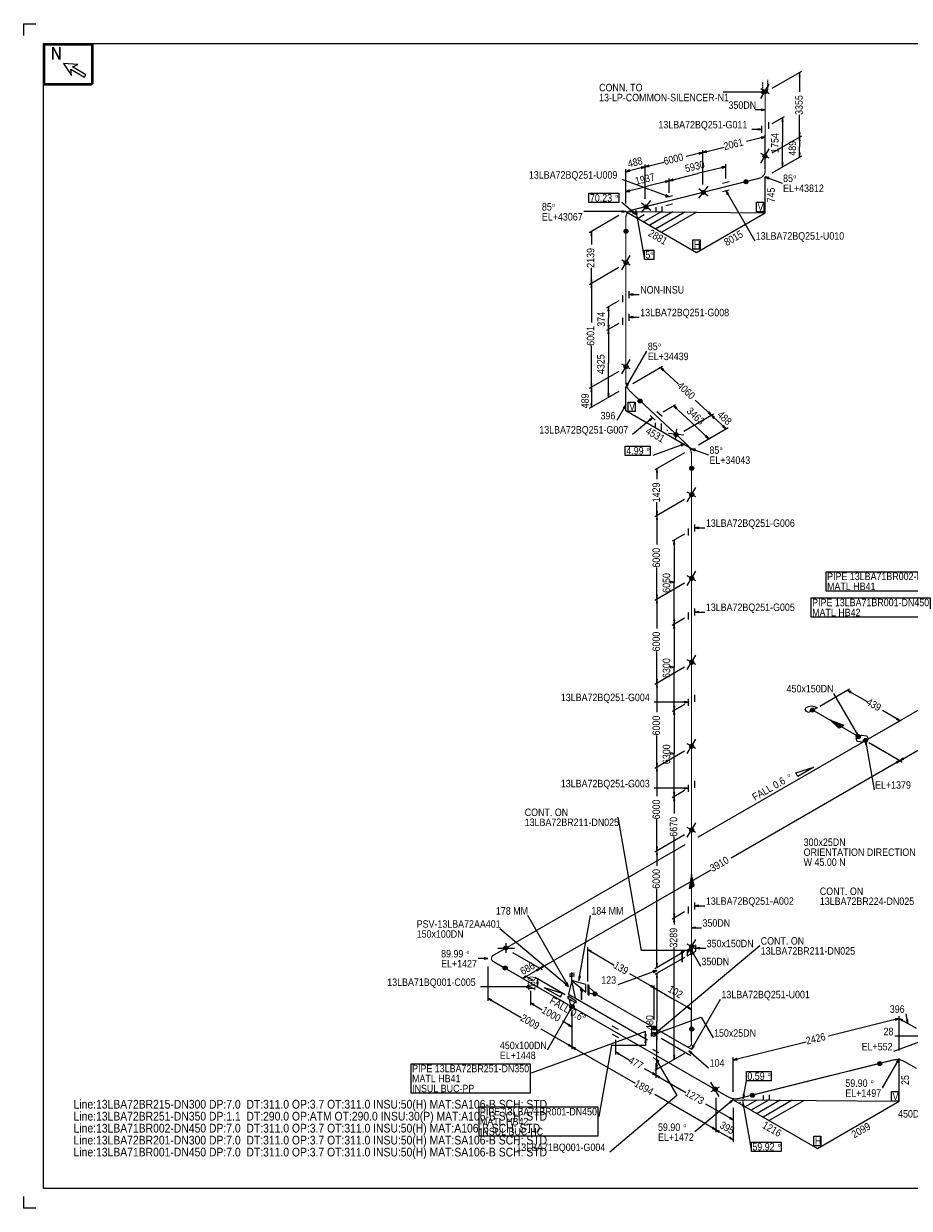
# Model space of a CAD drawing. Extents: x 0 to 841, y 0 to 594.
# Tile 1 of 2: x 0 to 444, y 0 to 594. Entities that reach past the tile are written whole.
import ezdxf

# ---------------------------------------------------------------- set-up
doc = ezdxf.new("R2010")
doc.units = 0
doc.linetypes.add('GT100', pattern=[1, 0.666667, -0.333333])
doc.styles.add('ARIAL', font='arial.ttf')

msp = doc.modelspace()

# ---------------------------------------------------------------- linework, layer by layer
at = {"color": 2}
for centre, radius in [((371.49, 559.93), 0.85), ((371.49, 559.93), 0.7), ((371.49, 559.93), 0.55), ((371.49, 559.93), 0.4), ((371.49, 559.93), 0.25), ((371.49, 527.53), 0.85), ((371.49, 527.53), 0.7), ((371.49, 527.53), 0.55), ((371.49, 527.53), 0.4), ((371.49, 527.53), 0.25), ((362, 514.71), 0.85), ((362, 514.71), 0.7), ((362, 514.71), 0.55), ((362, 514.71), 0.4), ((362, 514.71), 0.25), ((340.69, 509.36), 0.85), ((340.69, 509.36), 0.7), ((340.69, 509.36), 0.55), ((340.69, 509.36), 0.4), ((340.69, 509.36), 0.25), ((311.89, 502.16), 0.85), ((311.89, 502.16), 0.7), ((311.89, 502.16), 0.55), ((311.89, 502.16), 0.4), ((311.89, 502.16), 0.25), ((301.89, 489.96), 0.85), ((301.89, 489.96), 0.7), ((301.89, 489.96), 0.55), ((301.89, 489.96), 0.4), ((301.89, 489.96), 0.25), ((301.91, 474.17), 0.85), ((301.91, 474.17), 0.7), ((301.91, 474.17), 0.55), ((301.91, 474.17), 0.4), ((301.91, 474.17), 0.25), ((301.91, 422.07), 0.85), ((301.91, 422.07), 0.7), ((301.91, 422.07), 0.55), ((301.91, 422.07), 0.4), ((301.91, 422.07), 0.25), ((308.93, 404.81), 0.85), ((308.93, 404.81), 0.7), ((308.93, 404.81), 0.55), ((308.93, 404.81), 0.4), ((308.93, 404.81), 0.25), ((326.99, 387.91), 0.85), ((326.99, 387.91), 0.7), ((326.99, 387.91), 0.55), ((326.99, 387.91), 0.4), ((326.99, 387.91), 0.25), ((334.79, 371.06), 0.85), ((334.79, 371.06), 0.7), ((334.79, 371.06), 0.55), ((334.79, 371.06), 0.4), ((334.79, 371.06), 0.25), ((334.81, 357.87), 0.85), ((334.81, 357.87), 0.7), ((334.81, 357.87), 0.55), ((334.81, 357.87), 0.4), ((334.81, 357.87), 0.25), ((334.81, 315.87), 0.85), ((334.81, 315.87), 0.7), ((334.81, 315.87), 0.55), ((334.81, 315.87), 0.4), ((334.81, 315.87), 0.25), ((334.81, 273.77), 0.85), ((334.81, 273.77), 0.7), ((334.81, 273.77), 0.55), ((334.81, 273.77), 0.4), ((334.81, 273.77), 0.25), ((395.31, 249.8), 0.85), ((395.31, 249.8), 0.7), ((395.31, 249.8), 0.55), ((395.31, 249.8), 0.4), ((395.31, 249.8), 0.25), ((334.81, 231.67), 0.85), ((334.81, 231.67), 0.7), ((334.81, 231.67), 0.55), ((334.81, 231.67), 0.4), ((334.81, 231.67), 0.25), ((418.31, 236.5), 0.85), ((418.31, 236.5), 0.7), ((418.31, 236.5), 0.55), ((418.31, 236.5), 0.4), ((418.31, 236.5), 0.25), ((421.9, 234.6), 0.85), ((421.9, 234.6), 0.7), ((421.9, 234.6), 0.55), ((421.9, 234.6), 0.4), ((421.9, 234.6), 0.25), ((334.81, 189.67), 0.85), ((334.81, 189.67), 0.7), ((334.81, 189.67), 0.55), ((334.81, 189.67), 0.4), ((334.81, 189.67), 0.25), ((241.64, 130.59), 0.85), ((241.64, 130.59), 0.7), ((241.64, 130.59), 0.55), ((241.64, 130.59), 0.4), ((241.64, 130.59), 0.25), ((334.81, 131.17), 0.85), ((334.81, 131.17), 0.7), ((334.81, 131.17), 0.55), ((334.81, 131.17), 0.4), ((334.81, 131.17), 0.25), ((241.31, 120.46), 0.85), ((241.31, 120.46), 0.7), ((241.31, 120.46), 0.55), ((241.31, 120.46), 0.4), ((241.31, 120.46), 0.25), ((286.29, 107.54), 0.85), ((286.29, 107.54), 0.7), ((286.29, 107.54), 0.55), ((286.29, 107.54), 0.4), ((286.29, 107.54), 0.25), ((274.71, 101.16), 0.85), ((274.71, 101.16), 0.7), ((274.89, 101.06), 0.85), ((274.71, 101.16), 0.55), ((274.89, 101.06), 0.7), ((274.71, 101.16), 0.4), ((274.89, 101.06), 0.55), ((274.71, 101.16), 0.25), ((274.89, 101.06), 0.4), ((274.89, 101.06), 0.25), ((316.09, 90.34), 0.85), ((316.09, 90.34), 0.85), ((316.09, 90.34), 0.7), ((316.09, 90.34), 0.7), ((316.09, 90.34), 0.55), ((316.09, 90.34), 0.55), ((316.09, 90.34), 0.4), ((316.09, 90.34), 0.4), ((316.09, 90.34), 0.25), ((316.09, 90.34), 0.25), ((334.79, 89.86), 0.85), ((334.79, 89.86), 0.7), ((334.79, 89.86), 0.55), ((334.79, 89.86), 0.4), ((334.79, 89.86), 0.25), ((429, 72.57), 0.85), ((429, 72.57), 0.7), ((429, 72.57), 0.55), ((429, 72.57), 0.4), ((429, 72.57), 0.25), ((346.56, 59.74), 0.85), ((346.56, 59.74), 0.7), ((346.56, 59.74), 0.55), ((346.56, 59.74), 0.4), ((346.56, 59.74), 0.25), ((365.2, 56.67), 0.85), ((365.2, 56.67), 0.7), ((365.2, 56.67), 0.55), ((365.2, 56.67), 0.4), ((365.2, 56.67), 0.25)]:
    msp.add_circle(centre, radius, dxfattribs=at)
at = {"layer": 'AD1', "color": 3, "flags": 128}
msp.add_lwpolyline([(437.3, 245.2), (439.2, 244.5), (437.7, 245.8)], dxfattribs=at)
at = {"layer": 'ARROW', "color": 7}
for p, q in [((388.6, 567.6), (389.2, 567.6)), ((369.6, 559.9), (369.6, 559.3)), ((369.6, 551.1), (369.6, 550.5)), ((367.9, 541.3), (367.9, 540.7)), ((380, 544.9), (380.6, 544.9)), ((369.6, 537.1), (369.8, 536.4)), ((389.2, 539.2), (388.6, 539.2)), ((388.6, 535.2), (389.2, 535.2)), ((338.3, 529.3), (338.5, 528.6)), ((342.3, 529.5), (342.1, 530.2)), ((389.2, 529.2), (388.6, 529.2)), ((313.5, 522.4), (313.3, 523)), ((380.6, 524.2), (380, 524.2)), ((303.8, 520), (303.6, 520.7)), ((309.5, 522.1), (309.7, 521.4)), ((349.9, 522.2), (350.1, 521.5)), ((373.3, 516.2), (373.6, 516.9)), ((321.5, 515.1), (321.7, 514.4)), ((325.5, 515.3), (325.3, 516)), ((303.8, 509.9), (303.6, 510.6)), ((321.8, 508.2), (321.5, 507.6)), ((352.6, 508.4), (353.2, 508.8)), ((299.8, 500.1), (299.8, 499.5)), ((305.3, 500), (304.9, 499.5)), ((306.8, 498.4), (307.5, 498.5)), ((284.2, 487.8), (284.8, 487.8)), ((284.8, 465.7), (284.2, 465.7)), ((284.2, 461.7), (284.8, 461.7)), ((305.5, 457.9), (305.5, 458.5)), ((292.8, 450.1), (293.4, 450.1)), ((305.5, 446.5), (305.5, 447.1)), ((293.4, 442.7), (292.8, 442.7)), ((292.8, 438.7), (293.4, 438.7)), ((320.3, 420), (320.8, 420.5)), ((284.8, 413.6), (284.2, 413.6)), ((303.1, 413.1), (302.5, 413.5)), ((284.2, 409.6), (284.8, 409.6)), ((293.4, 408.6), (292.8, 408.6)), ((284.8, 403.6), (284.2, 403.6)), ((300.5, 401.4), (301.1, 401)), ((326.9, 400.8), (327.4, 401.3)), ((343.5, 399.3), (343, 398.8)), ((313.5, 395.4), (313.9, 394.9)), ((345.8, 396.1), (346.3, 396.6)), ((350.8, 392.5), (350.3, 392)), ((342.2, 387.5), (341.7, 387)), ((329.4, 383), (329.7, 382.3)), ((336.4, 379.9), (336.7, 380.6)), ((317.1, 368.9), (317.7, 368.9)), ((317.7, 349.4), (317.1, 349.4)), ((317.1, 345.4), (317.7, 345.4)), ((338.4, 340.9), (338.4, 341.5)), ((325.7, 333.1), (326.3, 333.1)), ((324, 314.3), (324, 313.7)), ((317.7, 307.4), (317.1, 307.4)), ((317.1, 303.4), (317.7, 303.4)), ((338.4, 298.7), (338.4, 299.3)), ((326.3, 294.9), (325.7, 294.9)), ((325.7, 290.9), (326.3, 290.9)), ((324, 271.6), (324, 271)), ((317.7, 265.3), (317.1, 265.3)), ((317.1, 261.3), (317.7, 261.3)), ((414.3, 258.5), (414.7, 259.1)), ((326.3, 251.7), (325.7, 251.7)), ((331, 254.1), (331, 253.5)), ((325.7, 247.7), (326.3, 247.7)), ((417.8, 238.4), (417.2, 238)), ((421.9, 232.5), (422.6, 232.6)), ((324, 228.4), (324, 227.8)), ((441.1, 225.2), (440.7, 225.8)), ((317.7, 223.2), (317.1, 223.2)), ((437.3, 223.8), (437.7, 223.2)), ((317.1, 219.2), (317.7, 219.2)), ((326.3, 208.5), (325.7, 208.5)), ((331, 210.9), (331, 210.3)), ((325.7, 204.5), (326.3, 204.5)), ((317.7, 181.2), (317.1, 181.2)), ((317.1, 177.2), (317.7, 177.2)), ((338.4, 151.4), (338.4, 152)), ((326.3, 147.6), (325.7, 147.6)), ((325.7, 143.6), (326.3, 143.6)), ((336.7, 140.4), (336.7, 141)), ((338.8, 130.1), (338.8, 130.7)), ((230.7, 125.6), (230.7, 125)), ((284.2, 128.4), (284.6, 129)), ((332.7, 129.5), (332.7, 128.9)), ((335.4, 127.3), (336, 127.7)), ((256.8, 119.6), (257.2, 119)), ((260.6, 121), (260.2, 121.6)), ((315.4, 119), (315.7, 118.3)), ((317.7, 122.7), (317.1, 122.7)), ((251.9, 116), (251.5, 116.6)), ((257.2, 113.1), (257.8, 113.1)), ((257.8, 113), (257.2, 113)), ((272.4, 113.2), (271.8, 112.8)), ((279, 116.2), (278.3, 116.3)), ((317.1, 115.8), (317.7, 115.8)), ((252, 111.3), (252, 110.7)), ((271.8, 112.8), (271.4, 112.3)), ((314.5, 111.8), (314.1, 111.2)), ((317.5, 109.2), (317.9, 109.8)), ((234.2, 104), (234.6, 104.6)), ((255.5, 101.7), (255.9, 102.3)), ((333.2, 101), (332.8, 100.4)), ((273.5, 99.5), (274.1, 99.1)), ((273.3, 92.3), (272.9, 91.7)), ((436.8, 95), (437, 94.3)), ((440.3, 93.8), (440.7, 94.4)), ((443.2, 94.6), (442.5, 94.5)), ((311.9, 87.1), (311.3, 87.1)), ((318, 87.7), (317.7, 88.3)), ((273.3, 82.3), (272.9, 81.7)), ((276.3, 79.7), (276.7, 80.3)), ((298.1, 77.1), (298.5, 77.7)), ((311.3, 83.1), (311.9, 83.1)), ((334.6, 77.4), (335, 77.9)), ((336, 81.2), (335.4, 81.6)), ((317.7, 71.7), (317.1, 71.7)), ((317.6, 72.8), (318.2, 73.2)), ((326.3, 76.7), (325.7, 76.7)), ((357.6, 74.5), (357.4, 75.2)), ((437.5, 73.6), (438.1, 73.2)), ((315.4, 68), (315, 67.4)), ((318.4, 65.4), (318.8, 66)), ((361.3, 56.9), (360.6, 57)), ((353.9, 53.4), (354.3, 52.9)), ((360.4, 51.1), (361.1, 51.2)), ((354.1, 45.7), (353.7, 45.1)), ((345.4, 40.7), (345, 40.1)), ((348.4, 38.1), (348.8, 38.7)), ((354.1, 35.7), (353.7, 35.1))]:
    msp.add_line(p, q, dxfattribs=at)
at = {"layer": 'ARROW', "color": 3}
msp.add_line((437.7, 245.8), (437.3, 245.2), dxfattribs=at)
at = {"layer": 'CAP', "color": 2, "flags": 128}
msp.add_lwpolyline([(395.5, 249.8), (393.4, 248.6), (392.2, 249.3), (391.7, 250.2), (392.2, 251.1), (393.3, 251.7), (394.8, 252), (396.4, 251.7), (397.6, 251), (395.5, 249.8)], dxfattribs=at)
at = {"layer": 'ELBO', "color": 3, "const_width": 0.6, "flags": 128}
for points in [[(368.7, 516.5, 0.343471), (371.6, 520.2)], [(301.8, 496.8, -0.345189), (304.7, 500.5)], [(304, 409.6, -0.205729), (301.8, 414.6)], [(334.7, 377.9, 0.210278), (332.5, 382.9)], [(235.3, 123.8, -0.57736), (235.3, 126.8)], [(332.1, 81.2, 0.577127), (334.7, 82.7)], [(441.4, 73.6, 0.191875), (435.9, 74.4)], [(358.5, 55.1, -0.196871), (353, 55.9)]]:
    msp.add_lwpolyline(points, format="xyb", dxfattribs=at)
at = {"layer": 'FLAN', "color": 2, "flags": 128}
for points in [[(282.7, 109.7), (282.7, 107.3), (283.4, 106.9), (283.4, 111.7), (282.7, 112.1), (282.7, 109.7)], [(274.8, 104.2), (276.9, 103), (276.9, 103.9), (272.7, 106.3), (272.7, 105.4), (274.8, 104.2)]]:
    msp.add_lwpolyline(points, dxfattribs=at)
at = {"layer": 'G1', "color": 4, "flags": 128}
msp.add_lwpolyline([(439.2, 244.5), (430.5, 249.6)], dxfattribs=at)
at = {"layer": 'GT_1', "flags": 128}
for points in [[(0, 588), (0, 594), (6, 594)], [(389.2, 567.6), (388.9, 569.6), (388.6, 567.6)], [(369.6, 559.3), (371.6, 559.6), (369.6, 559.9)], [(369.6, 550.5), (371.6, 550.8), (369.6, 551.1)], [(367.9, 540.7), (369.9, 541), (367.9, 541.3)], [(369.8, 536.4), (371.6, 537.2), (369.6, 537.1)], [(338.5, 528.6), (340.3, 529.4), (338.3, 529.3)], [(342.1, 530.2), (340.3, 529.4), (342.3, 529.5)], [(313.3, 523), (311.5, 522.2), (313.5, 522.4)], [(303.6, 520.7), (301.8, 519.8), (303.8, 520)], [(309.7, 521.4), (311.5, 522.2), (309.5, 522.1)], [(373.6, 516.9), (371.6, 517.2), (373.3, 516.2)], [(321.5, 507.6), (323.5, 507.2), (321.8, 508.2)], [(353.2, 508.8), (351.9, 510.3), (352.6, 508.4)], [(299.8, 499.5), (301.8, 499.8), (299.8, 500.1)], [(304.9, 499.5), (306.6, 498.5), (305.3, 500)], [(307.5, 498.5), (306.8, 500.4), (306.8, 498.4)], [(284.8, 487.8), (284.5, 489.8), (284.2, 487.8)], [(284.2, 465.7), (284.5, 463.7), (284.8, 465.7)], [(284.8, 461.7), (284.5, 463.7), (284.2, 461.7)], [(305.5, 458.5), (303.5, 458.2), (305.5, 457.9)], [(305.5, 447.1), (303.5, 446.8), (305.5, 446.5)], [(320.8, 420.5), (319.1, 421.6), (320.3, 420)], [(284.2, 413.6), (284.5, 411.6), (284.8, 413.6)], [(284.8, 409.6), (284.5, 411.6), (284.2, 409.6)], [(302.5, 413.5), (301.8, 411.6), (303.1, 413.1)], [(284.2, 403.6), (284.5, 401.6), (284.8, 403.6)], [(301.1, 401), (301.8, 402.9), (300.5, 401.4)], [(343, 398.8), (344.7, 397.7), (343.5, 399.3)], [(313.9, 394.9), (315.2, 396.4), (313.5, 395.4)], [(346.3, 396.6), (344.7, 397.7), (345.8, 396.1)], [(350.3, 392), (352, 390.9), (350.8, 392.5)], [(329.7, 382.3), (331.4, 383.3), (329.4, 383)], [(336.7, 380.6), (334.7, 380.9), (336.4, 379.9)], [(317.7, 368.9), (317.4, 370.9), (317.1, 368.9)], [(317.1, 349.4), (317.4, 347.4), (317.7, 349.4)], [(317.7, 345.4), (317.4, 347.4), (317.1, 345.4)], [(338.4, 341.5), (336.4, 341.2), (338.4, 340.9)], [(317.1, 307.4), (317.4, 305.4), (317.7, 307.4)], [(317.7, 303.4), (317.4, 305.4), (317.1, 303.4)], [(338.4, 299.3), (336.4, 299), (338.4, 298.7)], [(317.1, 265.3), (317.4, 263.3), (317.7, 265.3)], [(317.7, 261.3), (317.4, 263.3), (317.1, 261.3)], [(414.7, 259.1), (412.8, 259.8), (414.3, 258.5)], [(331, 253.5), (333, 253.8), (331, 254.1)], [(417.2, 238), (418.5, 236.5), (417.8, 238.4)], [(422.6, 232.6), (421.9, 234.5), (421.9, 232.5)], [(440.7, 225.8), (439.2, 224.5), (441.1, 225.2)], [(317.1, 223.2), (317.4, 221.2), (317.7, 223.2)], [(317.7, 219.2), (317.4, 221.2), (317.1, 219.2)], [(437.7, 223.2), (439.2, 224.5), (437.3, 223.8)], [(331, 210.3), (333, 210.6), (331, 210.9)], [(334.7, 129.2), (309.7, 129.2), (297.9, 196.2)], [(317.1, 181.2), (317.4, 179.2), (317.7, 181.2)], [(317.7, 177.2), (317.4, 179.2), (317.1, 177.2)], [(338.4, 152), (336.4, 151.7), (338.4, 151.4)], [(325.7, 147.6), (326, 145.6), (326.3, 147.6)], [(326.3, 143.6), (326, 145.6), (325.7, 143.6)], [(336.7, 141), (334.7, 140.7), (336.7, 140.4)], [(338.8, 130.7), (336.8, 130.4), (338.8, 130.1)], [(230.7, 125), (232.7, 125.3), (230.7, 125.6)], [(284.6, 129), (282.7, 129.7), (284.2, 128.4)], [(332.7, 128.9), (334.7, 129.2), (332.7, 129.5)], [(336, 127.7), (334.7, 129.2), (335.4, 127.3)], [(315.7, 118.3), (317.4, 119.3), (315.4, 119)], [(317.1, 122.7), (317.4, 120.7), (317.7, 122.7)], [(271.8, 112.8), (273.1, 111.3), (272.4, 113.2)], [(278.3, 116.3), (278.3, 114.3), (279, 116.2)], [(252, 110.7), (254, 111), (252, 111.3)], [(271.4, 112.3), (273.1, 111.3), (271.8, 112.8)], [(234.6, 104.6), (232.7, 105.3), (234.2, 104)], [(255.9, 102.3), (254, 103), (255.5, 101.7)], [(274.1, 99.1), (274.8, 101), (273.5, 99.5)], [(316, 87.3), (339.5, 95.9), (345.5, 85.5)], [(272.9, 91.7), (274.8, 91), (273.3, 92.3)], [(311.3, 87.1), (311.6, 85.1), (311.9, 87.1)], [(317.7, 88.3), (316, 87.3), (318, 87.7)], [(272.9, 81.7), (274.8, 81), (273.3, 82.3)], [(276.7, 80.3), (274.8, 81), (276.3, 79.7)], [(298.5, 77.7), (296.6, 78.4), (298.1, 77.1)], [(335, 77.9), (333.3, 78.9), (334.6, 77.4)], [(335.4, 81.6), (334.7, 79.7), (336, 81.2)], [(316.9, 74.7), (327.4, 56.5), (293.7, 28.2)], [(318.2, 73.2), (316.9, 74.7), (317.6, 72.8)], [(325.7, 76.7), (326, 74.7), (326.3, 76.7)], [(357.4, 75.2), (355.6, 74.4), (357.6, 74.5)], [(438.1, 73.2), (438.8, 75.1), (437.5, 73.6)], [(315, 67.4), (316.9, 66.7), (315.4, 68)], [(318.8, 66), (316.9, 66.7), (318.4, 65.4)], [(354.3, 52.9), (355.6, 54.4), (353.9, 53.4)], [(360.6, 57), (360.6, 55), (361.3, 56.9)], [(361.1, 51.2), (360.4, 53.1), (360.4, 51.1)], [(353.7, 45.1), (355.6, 44.4), (354.1, 45.7)], [(6, 0), (0, 0), (0, 6)]]:
    msp.add_lwpolyline(points, dxfattribs=at)
at = {"layer": 'GT_1', "color": 2, "flags": 128}
for points in [[(380.6, 544.9), (380.3, 546.9), (380, 544.9)], [(388.6, 539.2), (388.9, 537.2), (389.2, 539.2)], [(389.2, 535.2), (388.9, 537.2), (388.6, 535.2)], [(388.6, 529.2), (388.9, 527.2), (389.2, 529.2)], [(380, 524.2), (380.3, 522.2), (380.6, 524.2)], [(350.1, 521.5), (351.9, 522.3), (349.9, 522.2)], [(321.7, 514.4), (323.5, 515.2), (321.5, 515.1)], [(325.3, 516), (323.5, 515.2), (325.5, 515.3)], [(303.6, 510.6), (301.8, 509.8), (303.8, 509.9)], [(293.4, 450.1), (293.1, 452.1), (292.8, 450.1)], [(292.8, 442.7), (293.1, 440.7), (293.4, 442.7)], [(293.4, 438.7), (293.1, 440.7), (292.8, 438.7)], [(292.8, 408.6), (293.1, 406.6), (293.4, 408.6)], [(327.4, 401.3), (325.7, 402.4), (326.9, 400.8)], [(341.7, 387), (343.4, 385.9), (342.2, 387.5)], [(326.3, 333.1), (326, 335.1), (325.7, 333.1)], [(324, 313.7), (326, 314), (324, 314.3)], [(325.7, 294.9), (326, 292.9), (326.3, 294.9)], [(326.3, 290.9), (326, 292.9), (325.7, 290.9)], [(324, 271), (326, 271.3), (324, 271.6)], [(325.7, 251.7), (326, 249.7), (326.3, 251.7)], [(326.3, 247.7), (326, 249.7), (325.7, 247.7)], [(324, 227.8), (326, 228.1), (324, 228.4)], [(325.7, 208.5), (326, 206.5), (326.3, 208.5)], [(326.3, 204.5), (326, 206.5), (325.7, 204.5)], [(257.2, 119), (258.7, 120.3), (256.8, 119.6)], [(260.2, 121.6), (258.7, 120.3), (260.6, 121)], [(251.5, 116.6), (250, 115.3), (251.9, 116)], [(257.8, 113.1), (257.5, 115.1), (257.2, 113.1)], [(257.2, 113), (257.5, 111), (257.8, 113)], [(317.7, 115.8), (317.4, 117.8), (317.1, 115.8)], [(314.1, 111.2), (316, 110.5), (314.5, 111.8)], [(317.9, 109.8), (316, 110.5), (317.5, 109.2)], [(332.8, 100.4), (334.7, 99.7), (333.2, 101)], [(437, 94.3), (438.8, 95.1), (436.8, 95)], [(440.7, 94.4), (438.8, 95.1), (440.3, 93.8)], [(442.5, 94.5), (443.2, 92.6), (443.2, 94.6)], [(311.9, 83.1), (311.6, 85.1), (311.3, 83.1)], [(311.6, 81.6), (294.6, 81.6), (288.3, 46.1)], [(317.1, 71.7), (317.4, 69.7), (317.7, 71.7)], [(345, 40.1), (346.9, 39.4), (345.4, 40.7)], [(348.8, 38.7), (346.9, 39.4), (348.4, 38.1)], [(353.7, 35.1), (355.6, 34.4), (354.1, 35.7)]]:
    msp.add_lwpolyline(points, dxfattribs=at)
at = {"layer": 'OLET', "color": 2, "flags": 128}
msp.add_lwpolyline([(316, 90.5), (314.6, 91.3), (314.6, 88.1), (317.4, 86.5), (317.4, 89.7), (316, 90.5)], dxfattribs=at)
at = {"layer": 'PL10', "color": 7, "flags": 128}
msp.add_lwpolyline([(334.7, 127.8), (335.2, 128.1), (335.2, 131), (334.2, 130.4), (334.2, 127.5), (336.8, 129), (336.8, 131.9), (332.6, 129.5), (332.6, 126.6), (334.7, 127.8)], dxfattribs=at)
at = {"layer": 'PL16', "flags": 128}
msp.add_lwpolyline([(34, 583.2), (34, 563.2), (10, 563.2), (10, 583.4), (34.2, 583.4), (34.2, 563.4), (10.2, 563.4), (10.2, 583.6), (34.4, 583.6), (34.4, 563.6), (10.4, 563.6), (10.4, 583.8), (34.6, 583.8), (34.6, 563.8), (10.6, 563.8), (10.6, 584)], dxfattribs=at)
at = {"layer": 'PL2', "color": 7, "flags": 128}
for points in [[(375.1, 561.6), (390, 570.2)], [(388.9, 569.6), (388.9, 559.8)], [(371.6, 559.6), (350.6, 559.6)], [(369.5, 556.5), (373.7, 563.7)], [(373.7, 558.9), (369.5, 561.3)], [(371.6, 550.8), (366.6, 550.8)], [(375.1, 543.9), (381.3, 547.5)], [(380.3, 546.9), (380.3, 534.6)], [(388.9, 537.2), (388.9, 548.3)], [(369.9, 541), (364.9, 541)], [(369.9, 539.2), (369.9, 542.7)], [(373.3, 544.7), (373.3, 541.2)], [(371.6, 537.2), (362.2, 534.9)], [(371.6, 521.2), (371.6, 538.4)], [(375.1, 529.2), (390, 537.8)], [(375.1, 529.2), (390, 537.8)], [(380.3, 522.2), (380.3, 534.6)], [(340.3, 529.4), (332.1, 527.4)], [(340.3, 529.4), (351, 532.1)], [(340.3, 513.4), (340.3, 530.6)], [(340.3, 513.4), (340.3, 530.6)], [(369.5, 524.1), (373.7, 531.3)], [(373.7, 526.5), (369.5, 528.9)], [(311.5, 522.2), (320.9, 524.6)], [(311.5, 506.2), (311.5, 523.4)], [(311.5, 506.2), (311.5, 523.4)], [(351.9, 516.3), (351.9, 523.5)], [(375.1, 519.2), (390, 527.8)], [(375.1, 519.2), (381.3, 522.8)], [(301.8, 503.8), (301.8, 521)], [(301.8, 519.8), (302.9, 520.1)], [(311.5, 522.2), (302.9, 520.1)], [(323.5, 515.2), (337.7, 518.8)], [(351.9, 522.3), (337.7, 518.8)], [(371.6, 517.2), (380.1, 514.1)], [(371.6, 499.2), (371.6, 517.2)], [(323.5, 507.2), (300, 515.8)], [(301.8, 503.8), (301.8, 511)], [(338.4, 506.5), (343.1, 512.5)], [(338.4, 511.3), (343.1, 507.7)], [(353.6, 514.7), (350.3, 513.9)], [(309.6, 499.3), (314.3, 505.3)], [(325.2, 507.6), (321.9, 506.8)], [(350.3, 509.9), (353.6, 510.7)], [(351.9, 510.3), (366.4, 485.2)], [(301.8, 499.8), (280.8, 499.8)], [(306.6, 498.5), (299.7, 504.3)], [(301.8, 499.8), (337.2, 479.3)], [(301.8, 499.8), (371.6, 499.2)], [(306.8, 500.4), (311.1, 475.8)], [(309.6, 504.1), (314.3, 500.5)], [(319.5, 499.6), (310.8, 494.6)], [(325.4, 499.6), (313.8, 492.9)], [(331.3, 499.5), (316.6, 491)], [(316.8, 502), (316.8, 499.7)], [(319.8, 502.3), (319.8, 499.6)], [(337.2, 499.5), (319.9, 489.5)], [(321.9, 502.8), (325.2, 503.6)], [(337.2, 479.3), (371.6, 499.2)], [(298.3, 497.8), (283.4, 489.2)], [(305.1, 498.2), (304.8, 498.1)], [(311, 498.2), (308, 496.4)], [(284.5, 489.8), (284.5, 483.2)], [(299.7, 470.6), (303.9, 477.8)], [(303.9, 473), (299.7, 475.4)], [(298.3, 471.7), (283.4, 463.1)], [(298.3, 471.7), (283.4, 463.1)], [(284.5, 463.7), (284.5, 471.6)], [(284.5, 463.7), (284.5, 444.1)], [(300.1, 457.9), (300.1, 454.4)], [(303.5, 456.4), (303.5, 459.9)], [(303.5, 458.2), (308.5, 458.2)], [(298.3, 455.1), (292.1, 451.5)], [(300.1, 446.5), (300.1, 443)], [(303.5, 445), (303.5, 448.5)], [(303.5, 446.8), (308.5, 446.8)], [(293.1, 440.7), (293.1, 423.7)], [(284.5, 411.6), (284.5, 432.5)], [(301.8, 411.6), (312.3, 429.8)], [(293.1, 406.6), (293.1, 423.7)], [(299.7, 418.5), (303.9, 425.7)], [(303.9, 420.9), (299.7, 423.3)], [(305.3, 413.6), (320.2, 422.2)], [(298.3, 419.6), (283.4, 411)], [(298.3, 419.6), (283.4, 411)], [(319.1, 421.6), (328.2, 413.2)], [(284.5, 411.6), (284.5, 402.7)], [(301.8, 399.9), (301.8, 411.6)], [(298.3, 409.6), (283.4, 401)], [(298.3, 409.6), (292.1, 406)], [(344.7, 397.7), (336.6, 405.3)], [(284.5, 401.6), (284.5, 402.7)], [(301.8, 402.9), (297.3, 395.1)], [(334.7, 380.9), (301.8, 399.9)], [(317.4, 399.6), (320, 397.2)], [(320.5, 399.4), (326.7, 403)], [(325.7, 402.4), (334.5, 394.2)], [(330.9, 389.7), (345.8, 398.3)], [(330.9, 389.7), (345.8, 398.3)], [(315.2, 396.4), (305.2, 388)], [(316.5, 395.2), (314, 397.6)], [(316.7, 391.8), (316.7, 393.8)], [(319.7, 390.1), (319.7, 393.6)], [(343.4, 385.9), (334.5, 394.2)], [(344.7, 397.7), (345.5, 396.9)], [(352, 390.9), (345.5, 396.9)], [(322.7, 389.8), (322.7, 390.3)], [(330.9, 387.6), (323.2, 388.5)], [(326.7, 385.2), (327.4, 390.9)], [(338.2, 382.9), (353.1, 391.5)], [(338.2, 382.9), (344.4, 386.5)], [(331.4, 383.3), (315.4, 377.5)], [(334.7, 380.9), (343.2, 377.8)], [(331.2, 378.9), (316.3, 370.3)], [(317.4, 370.9), (317.4, 365.6)], [(332.6, 354.3), (336.8, 361.5)], [(336.8, 356.7), (332.6, 359.1)], [(331.2, 355.4), (316.3, 346.8)], [(331.2, 355.4), (316.3, 346.8)], [(317.4, 347.4), (317.4, 354)], [(317.4, 347.4), (317.4, 332.8)], [(333, 340.9), (333, 337.4)], [(336.4, 339.4), (336.4, 342.9)], [(336.4, 341.2), (341.4, 341.2)], [(331.2, 338.1), (325, 334.5)], [(326, 335.1), (326, 314)], [(317.4, 305.4), (317.4, 321.3)], [(332.6, 312.3), (336.8, 319.5)], [(336.8, 314.7), (332.6, 317.1)], [(331.2, 313.4), (316.3, 304.8)], [(331.2, 313.4), (316.3, 304.8)], [(326, 292.9), (326, 314)], [(317.4, 305.4), (317.4, 290.8)], [(333, 298.7), (333, 295.2)], [(336.4, 297.2), (336.4, 300.7)], [(336.4, 299), (341.4, 299)], [(326, 292.9), (326, 271.3)], [(317.4, 263.3), (317.4, 279.2)], [(332.6, 270.2), (336.8, 277.4)], [(336.8, 272.6), (332.6, 275)], [(331.2, 271.3), (316.3, 262.7)], [(331.2, 271.3), (316.3, 262.7)], [(326, 249.7), (326, 271.3)], [(317.4, 263.3), (317.4, 248.7)], [(333, 255.5), (333, 252)], [(336.4, 254), (336.4, 257.5)], [(399, 251.8), (413.9, 260.4)], [(418.5, 236.5), (406, 258.2)], [(412.8, 259.8), (422.7, 254.1)], [(333, 253.8), (316, 253.8)], [(326, 249.7), (326, 228.1)], [(425.4, 236.5), (440.3, 245.1)], [(317.4, 221.2), (317.4, 237.1)], [(332.6, 228.1), (336.8, 235.3)], [(336.8, 230.5), (332.6, 232.9)], [(421.9, 234.5), (426.2, 209.9)], [(423.6, 233.5), (440.3, 223.9)], [(425.4, 232.5), (440.3, 223.9)], [(439.2, 224.5), (458.4, 235.6)], [(331.2, 229.2), (316.3, 220.6)], [(331.2, 229.2), (316.3, 220.6)], [(326, 206.5), (326, 228.1)], [(317.4, 221.2), (317.4, 206.6)], [(439.2, 224.5), (354.5, 175.6)], [(336.4, 210.8), (336.4, 214.3)], [(333, 210.6), (316, 210.6)], [(333, 212.3), (333, 208.8)], [(326, 206.5), (326, 197.9)], [(317.4, 179.2), (317.4, 195.1)], [(332.6, 186.1), (336.8, 193.3)], [(336.8, 188.5), (332.6, 190.9)], [(331.2, 187.2), (316.3, 178.6)], [(331.2, 187.2), (316.3, 178.6)], [(326, 145.6), (326, 186.3)], [(317.4, 179.2), (317.4, 171.8)], [(258.7, 120.3), (344.5, 169.8)], [(317.4, 120.7), (317.4, 160.2)], [(333, 151.4), (333, 147.9)], [(336.4, 149.9), (336.4, 153.4)], [(336.4, 151.7), (341.4, 151.7)], [(273.1, 111.3), (252.6, 146.8)], [(278.3, 114.3), (284, 146.8)], [(326, 145.6), (326, 142.3)], [(273.1, 111.3), (238.6, 140.2)], [(334.7, 140.7), (339.7, 140.7)], [(241.8, 128.1), (241.8, 132.9)], [(282.7, 113.7), (282.7, 130.9)], [(316, 87.3), (368.9, 131.7)], [(326, 74.7), (326, 130.7)], [(332.6, 127.6), (336.8, 134.8)], [(336.8, 130), (332.6, 132.4)], [(232.7, 125.3), (227.7, 125.3)], [(237.7, 130.5), (246, 130.5)], [(244.9, 128.3), (259.8, 119.7)], [(244.9, 128.3), (259.8, 119.7)], [(282.7, 129.7), (296, 122)], [(331.2, 128.7), (316.3, 120.1)], [(331.2, 128.7), (316.3, 120.1)], [(331.2, 125.8), (316.3, 117.2)], [(331.2, 125.8), (316.3, 117.2)], [(334.7, 129.2), (339.2, 121.4)], [(336.8, 130.4), (341.8, 130.4)], [(232.7, 121.3), (232.7, 104.1)], [(236.2, 123.3), (251.1, 114.7)], [(317.4, 119.3), (297.7, 112.1)], [(255.5, 114.2), (252.4, 115.9)], [(271.3, 107.1), (256.4, 115.7)], [(273.5, 117.6), (276.1, 118)], [(273.5, 116.9), (276.1, 117.3)], [(273.5, 116.2), (276.1, 116.6)], [(274.8, 114.3), (274.8, 118.3)], [(316, 110.5), (303.8, 117.5)], [(317.4, 117.8), (317.4, 93.8)], [(254, 111), (229, 111)], [(252.4, 111.9), (255.5, 110.2)], [(254, 109), (254, 101.8)], [(271.3, 103), (256.4, 111.6)], [(316, 94.5), (316, 111.7)], [(316, 94.5), (316, 111.7)], [(232.7, 105.3), (249.3, 95.7)], [(254, 103), (259.9, 99.6)], [(274.8, 101), (262.3, 79.3)], [(276.5, 105.3), (312.6, 84.5)], [(276.5, 105.3), (312.6, 84.5)], [(334.7, 79.7), (349.2, 104.8)], [(274.8, 99), (274.8, 89.8)], [(274.8, 99), (274.8, 79.8)], [(274.8, 97), (274.8, 79.8)], [(334.7, 83.7), (334.7, 100.9)], [(438.8, 95.1), (403.4, 86.3)], [(438.8, 79.1), (438.8, 96.3)], [(438.8, 79.1), (438.8, 96.3)], [(274.8, 81), (259.3, 89.9)], [(274.8, 91), (270, 93.8)], [(298.1, 89.6), (295, 91.3)], [(317.4, 69.7), (317.4, 93.8)], [(466.9, 90), (435.9, 78.7)], [(311.6, 88.6), (254.3, 67.7)], [(295, 87.3), (298.1, 85.6)], [(296.6, 84.4), (296.6, 77.2)], [(319.5, 88.5), (334.4, 79.9)], [(319.5, 85.3), (334.4, 76.7)], [(355.6, 74.4), (392.2, 83.5)], [(449.6, 86.3), (436.6, 86.3)], [(274.8, 81), (306.4, 62.8)], [(296.6, 78.4), (303.4, 74.5)], [(318.4, 77.9), (315.3, 79.6)], [(331.2, 77.7), (316.3, 69.1)], [(331.2, 77.7), (325, 74.1)], [(333.3, 78.9), (343.3, 70.5)], [(315.3, 75.6), (318.4, 73.9)], [(355.6, 58.4), (355.6, 75.6)], [(438.8, 75.1), (430.3, 60.4)], [(438.8, 53.7), (438.8, 75.1)], [(316.9, 66.7), (311.2, 70)], [(316.9, 66.7), (331.8, 58.1)], [(348.6, 56), (344.4, 63.2)], [(348.6, 60.8), (344.4, 58.4)], [(360.6, 55), (362.2, 63.9)], [(346.9, 39.4), (316.4, 57)], [(355.6, 54.4), (336.4, 38.3)], [(346.9, 55.4), (346.9, 38.2)], [(346.9, 55.4), (346.9, 38.2)], [(355.6, 54.4), (397.8, 30)], [(355.6, 54.4), (438.8, 53.7)], [(361.5, 54.4), (360.2, 53.6)], [(361.6, 54.4), (361.6, 54.3)], [(367.4, 54.3), (361.6, 50.9)], [(373.3, 54.3), (364.6, 49.2)], [(379.2, 54.2), (367.6, 47.5)], [(370.6, 56.6), (370.6, 54.3)], [(385.1, 54.2), (370.6, 45.7)], [(373.6, 56.9), (373.6, 54.2)], [(391.1, 54.1), (373.7, 44.1)], [(397.8, 30), (438.8, 53.7)], [(355.6, 44.4), (341.8, 52.3)], [(355.6, 50.4), (355.6, 33.2)], [(355.6, 50.4), (355.6, 43.2)], [(359.3, 53.1), (358.6, 52.7)], [(360.4, 53.1), (364.7, 28.5)]]:
    msp.add_lwpolyline(points, dxfattribs=at)
at = {"layer": 'PL2', "color": 3, "flags": 128}
for points in [[(388.9, 537.2), (388.9, 532.2)], [(388.9, 527.2), (388.9, 532.2)], [(301.8, 509.8), (312.7, 512.5)], [(323.5, 515.2), (312.7, 512.5)], [(323.5, 509.2), (323.5, 516.4)], [(323.5, 509.2), (323.5, 516.4)], [(293.1, 452.1), (293.1, 446.4)], [(293.1, 440.7), (293.1, 446.4)], [(298.3, 443.7), (292.1, 440.1)], [(298.3, 443.7), (292.1, 440.1)], [(331.2, 295.9), (325, 292.3)], [(331.2, 295.9), (325, 292.3)], [(331.2, 252.7), (325, 249.1)], [(331.2, 252.7), (325, 249.1)], [(331.2, 209.5), (325, 205.9)], [(331.2, 209.5), (325, 205.9)], [(331.2, 148.6), (325, 145)], [(331.2, 148.6), (325, 145)], [(258.7, 120.3), (254.4, 117.8)], [(250, 115.3), (254.4, 117.8)], [(257.5, 115.1), (257.5, 113.1)], [(257.5, 111), (257.5, 113.1)], [(316, 110.5), (325.4, 105.1)], [(334.7, 99.7), (325.4, 105.1)], [(438.8, 95.1), (443.2, 92.6)], [(443.2, 92.6), (442.3, 97.5)], [(447.5, 90.1), (443.2, 92.6)], [(311.6, 85.1), (311.6, 88.6)], [(311.6, 85.1), (311.6, 81.6)], [(316.9, 72.7), (316.9, 65.5)], [(316.9, 72.7), (316.9, 65.5)], [(346.9, 39.4), (351.3, 36.9)], [(355.6, 34.4), (351.3, 36.9)]]:
    msp.add_lwpolyline(points, dxfattribs=at)
at = {"layer": 'PL27', "flags": 128}
for points in [[(409.8, 241.5), (408.5, 240.7), (404.3, 244.7), (411, 242.2), (408.6, 240.8), (404.8, 244.4), (410.9, 242.1), (408.8, 240.9), (405.4, 244.1), (410.7, 242), (409, 241), (405.9, 243.7), (410.5, 241.9), (409.1, 241.1), (406.4, 243.5), (410.4, 241.8), (409.3, 241.2), (407, 243.1), (410.2, 241.7), (409.5, 241.3), (407.4, 242.9), (410, 241.6), (409.6, 241.4), (408, 242.5), (409.9, 241.5), (409.8, 241.5), (404.3, 244.7)], [(334.7, 161), (336, 161.8), (334.7, 167.4), (333.5, 160.3), (335.9, 161.7), (334.7, 166.8), (333.6, 160.4), (335.7, 161.6), (334.7, 166.1), (333.8, 160.5), (335.5, 161.5), (334.7, 165.5), (334, 160.6), (335.4, 161.4), (334.7, 164.9), (334.1, 160.7), (335.2, 161.3), (334.7, 164.3), (334.3, 160.8), (335, 161.2), (334.7, 163.7), (334.5, 160.9), (334.9, 161.1), (334.7, 163.1), (334.6, 161), (334.7, 161), (334.7, 167.4)]]:
    msp.add_lwpolyline(points, dxfattribs=at)
at = {"layer": 'PL4', "color": 7, "linetype": 'GT100', "flags": 128}
for points in [[(370.3, 564.5), (370.3, 558.9), (372.9, 560.3), (372.9, 565.9)], [(314.6, 86.1), (314.6, 88.1), (317.4, 86.5), (317.4, 84.5)]]:
    msp.add_lwpolyline(points, dxfattribs=at)
at = {"layer": 'PL4', "color": 7, "flags": 128}
for points in [[(274.8, 114.3), (281.7, 108.3), (281.7, 112.3), (274.8, 114.3)], [(283.4, 108), (286.2, 107.2), (286.2, 108.2), (283.4, 110.7)], [(275.9, 103.6), (275.2, 100.8), (274.3, 101.3), (273.6, 105)]]:
    msp.add_lwpolyline(points, dxfattribs=at)
at = {"layer": 'PL5', "color": 7, "flags": 128}
for points in [[(283.3, 509), (298.3, 509), (298.3, 504.3), (283.3, 504.3), (283.3, 509)], [(367.3, 504.5), (370.9, 504.5), (370.9, 499.7), (367.3, 499.7), (367.3, 504.5)], [(335.4, 485.6), (339, 485.6), (339, 480.9), (335.4, 480.9), (335.4, 485.6)], [(311.1, 480.5), (315.9, 480.5), (315.9, 475.8), (311.1, 475.8), (311.1, 480.5)], [(303, 404.3), (306.5, 404.3), (306.5, 399.6), (303, 399.6), (303, 404.3)], [(301.5, 382.2), (314, 382.2), (314, 377.5), (301.5, 377.5), (301.5, 382.2)], [(274.8, 106.3), (276.5, 105.3), (274.8, 114.3), (273.1, 107.3), (274.8, 106.3)], [(362.2, 68.6), (374.7, 68.6), (374.7, 63.9), (362.2, 63.9), (362.2, 68.6)], [(435, 58.5), (438.5, 58.5), (438.5, 53.8), (435, 53.8), (435, 58.5)], [(396, 36.2), (399.6, 36.2), (399.6, 31.4), (396, 31.4), (396, 36.2)], [(364.7, 33.2), (379.7, 33.2), (379.7, 28.5), (364.7, 28.5), (364.7, 33.2)]]:
    msp.add_lwpolyline(points, dxfattribs=at)
at = {"layer": 'PL8', "color": 7, "flags": 128}
msp.add_lwpolyline([(20, 574), (24, 568), (23.6, 571.2), (30.4, 567.2), (31.2, 568.4), (24.4, 572.4), (27.2, 573.6), (20, 574)], dxfattribs=at)
at = {"layer": 'spoolno', "color": 7, "flags": 128}
for points in [[(10, 584), (831, 584), (831, 10), (10, 10), (10, 584)], [(402.2, 319.2), (461.8, 319.2), (461.8, 309.5), (402.2, 309.5), (402.2, 319.2)], [(394.7, 306.1), (454.3, 306.1), (454.3, 296.4), (394.7, 296.4), (394.7, 306.1)], [(194.2, 72.4), (253.8, 72.4), (253.8, 57.7), (194.2, 57.7), (194.2, 72.4)], [(228.2, 50.8), (287.8, 50.8), (287.8, 36.1), (228.2, 36.1), (228.2, 50.8)]]:
    msp.add_lwpolyline(points, dxfattribs=at)
at = {"layer": 'SW', "color": 2}
for centre in [(371.49, 559.93), (371.49, 527.53), (362, 514.71), (340.69, 509.36), (311.89, 502.16), (301.89, 489.96), (301.91, 474.17), (301.91, 422.07), (308.93, 404.81), (326.99, 387.91), (334.79, 371.06), (334.81, 357.87), (334.81, 315.87), (334.81, 273.77), (395.31, 249.8), (334.81, 231.67), (418.31, 236.5), (421.9, 234.6), (334.81, 189.67), (241.64, 130.59), (334.81, 131.17), (241.31, 120.46), (286.29, 107.54), (274.71, 101.16), (274.89, 101.06), (316.09, 90.34), (316.09, 90.34), (334.79, 89.86), (315.91, 87.24), (429, 72.57), (346.56, 59.74), (365.2, 56.67)]:
    msp.add_circle(centre, 1, dxfattribs=at)
at = {"layer": 'TPIPE1', "color": 3, "const_width": 0.6, "flags": 128}
msp.add_lwpolyline([(447.5, 70.1), (441.4, 73.6)], dxfattribs=at)
at = {"layer": 'TPIPE10', "color": 3, "const_width": 0.6, "flags": 128}
for points in [[(361.9, 514.8), (368.7, 516.5)], [(340.3, 509.4), (351.9, 512.3)], [(351.9, 512.3), (361.9, 514.8)], [(311.5, 502.2), (323.5, 505.2)], [(323.5, 505.2), (340.3, 509.4)], [(304.7, 500.5), (311.5, 502.2)]]:
    msp.add_lwpolyline(points, dxfattribs=at)
at = {"layer": 'TPIPE11', "color": 3, "const_width": 0.6, "flags": 128}
for points in [[(371.6, 541.9), (371.6, 559.6)], [(371.6, 527.2), (371.6, 541.9)], [(371.6, 520.2), (371.6, 527.2)]]:
    msp.add_lwpolyline(points, dxfattribs=at)
at = {"layer": 'TPIPE12', "color": 3, "const_width": 0.6, "flags": 128}
for points in [[(241.4, 130.3), (331.6, 182.4)], [(235.3, 126.8), (241.4, 130.3)]]:
    msp.add_lwpolyline(points, dxfattribs=at)
at = {"layer": 'TPIPE13', "color": 3, "const_width": 0.6, "flags": 128}
for points in [[(421.9, 234.5), (458.2, 255.5)], [(337.8, 186), (421.9, 234.5)]]:
    msp.add_lwpolyline(points, dxfattribs=at)
at = {"layer": 'TPIPE13', "color": 4, "flags": 128}
msp.add_lwpolyline([(396, 221.2), (388, 216.6), (387, 218.3), (396, 221.2)], dxfattribs=at)
at = {"layer": 'TPIPE14', "color": 3, "const_width": 0.6, "flags": 128}
msp.add_lwpolyline([(418.5, 236.5), (409.8, 241.5)], dxfattribs=at)
at = {"layer": 'TPIPE15', "color": 3, "const_width": 0.6, "flags": 128}
msp.add_lwpolyline([(404.3, 244.7), (395.5, 249.8)], dxfattribs=at)
at = {"layer": 'TPIPE2', "color": 3, "const_width": 0.6, "flags": 128}
for points in [[(429.1, 72.7), (365.3, 56.8)], [(435.9, 74.4), (429.1, 72.7)], [(365.3, 56.8), (358.5, 55.1)]]:
    msp.add_lwpolyline(points, dxfattribs=at)
at = {"layer": 'TPIPE3', "color": 3, "const_width": 0.6, "flags": 128}
for points in [[(241.4, 120.3), (235.3, 123.8)], [(254, 113), (241.4, 120.3)], [(274.8, 101), (254, 113)], [(296.6, 88.4), (274.8, 101)], [(316.9, 76.7), (296.6, 88.4)], [(346.9, 59.4), (316.9, 76.7)], [(353, 55.9), (346.9, 59.4)]]:
    msp.add_lwpolyline(points, dxfattribs=at)
at = {"layer": 'TPIPE3', "color": 4, "flags": 128}
msp.add_lwpolyline([(261.1, 110.6), (269.1, 106), (270.1, 107.7), (261.1, 110.6)], dxfattribs=at)
at = {"layer": 'TPIPE4', "color": 3, "const_width": 0.6, "flags": 128}
for points in [[(286.2, 107.7), (316, 90.5)], [(316, 90.5), (332.1, 81.2)]]:
    msp.add_lwpolyline(points, dxfattribs=at)
at = {"layer": 'TPIPE5', "color": 3, "const_width": 0.6, "flags": 128}
for points in [[(334.7, 89.7), (334.7, 127.8)], [(334.7, 82.7), (334.7, 89.7)]]:
    msp.add_lwpolyline(points, dxfattribs=at)
at = {"layer": 'TPIPE6', "color": 3, "const_width": 0.6, "flags": 128}
for points in [[(334.7, 150.6), (334.7, 161)], [(334.7, 130.7), (334.7, 150.6)]]:
    msp.add_lwpolyline(points, dxfattribs=at)
at = {"layer": 'TPIPE7', "color": 3, "const_width": 0.6, "flags": 128}
for points in [[(334.7, 370.9), (334.7, 377.9)], [(334.7, 357.4), (334.7, 370.9)], [(334.7, 340.1), (334.7, 357.4)], [(334.7, 315.4), (334.7, 340.1)], [(334.7, 297.9), (334.7, 315.4)], [(334.7, 273.3), (334.7, 297.9)], [(334.7, 254.7), (334.7, 273.3)], [(334.7, 231.2), (334.7, 254.7)], [(334.7, 211.5), (334.7, 231.2)], [(334.7, 189.2), (334.7, 211.5)], [(334.7, 167.4), (334.7, 189.2)]]:
    msp.add_lwpolyline(points, dxfattribs=at)
at = {"layer": 'TPIPE8', "color": 3, "const_width": 0.6, "flags": 128}
for points in [[(309.1, 404.8), (304, 409.6)], [(317, 397.4), (309.1, 404.8)], [(327.4, 387.7), (317, 397.4)], [(332.5, 382.9), (327.4, 387.7)]]:
    msp.add_lwpolyline(points, dxfattribs=at)
at = {"layer": 'TPIPE9', "color": 3, "const_width": 0.6, "flags": 128}
for points in [[(301.8, 489.8), (301.8, 496.8)], [(301.8, 473.7), (301.8, 489.8)], [(301.8, 457.1), (301.8, 473.7)], [(301.8, 445.7), (301.8, 457.1)], [(301.8, 421.6), (301.8, 445.7)], [(301.8, 414.6), (301.8, 421.6)]]:
    msp.add_lwpolyline(points, dxfattribs=at)
at = {"layer": 'VALV', "color": 2, "flags": 128}
for points in [[(330, 123.4), (330, 129.5), (330.6, 128.3), (329.4, 127.6), (330, 129.5), (330, 123.4)], [(279.5, 104.5), (279.5, 110.6), (278.9, 109.4), (280.1, 108.7), (279.5, 110.6), (279.5, 104.5)]]:
    msp.add_lwpolyline(points, dxfattribs=at)
at = {"layer": 'WOLET', "color": 2, "flags": 128}
msp.add_lwpolyline([(421.9, 234.5), (420.6, 233.7), (417.8, 234.1), (417.2, 235.7), (420, 237.3), (422.6, 236.9), (423.4, 235.3), (421.9, 234.5)], dxfattribs=at)

# ---------------------------------------------------------------- texts
at = {"layer": 'ELEV', "color": 2, "style": 'ARIAL', "width": 0.85}
for s, p in [('EL+43812', (380.6, 509.6)), ('EL+43067', (259.73, 495.3)), ('EL+34439', (312.8, 425.3)), ('EL+34043', (343.7, 373.3)), ('EL+1379', (426.7, 210.4)), ('EL+1427', (209.2, 120.8)), ('EL+1448', (238.66, 74.8)), ('EL+552', (419.97, 79.2)), ('EL+1497', (411.8, 55.9)), ('EL+1472', (317.9, 33.8))]:
    msp.add_text(s, height=3.75, dxfattribs=at).set_placement(p)
at = {"layer": 'FLAN', "color": 2, "style": 'ARIAL', "width": 0.85}
for s, p in [('13LBA72BQ251-G011', (318.11, 541.5)), ('13LBA72BQ251-G008', (309, 447.3)), ('13LBA72BQ251-G007', (258.41, 388.5)), ('13LBA72BQ251-G006', (341.9, 341.7)), ('13LBA72BQ251-G005', (341.9, 299.5)), ('13LBA72BQ251-G004', (269.21, 254.3)), ('13LBA72BQ251-G003', (269.21, 211.1)), ('13LBA71BQ001-G004', (246.91, 28.7))]:
    msp.add_text(s, height=3.75, dxfattribs=at).set_placement(p)
at = {"layer": 'GT_1', "color": 2, "style": 'ARIAL', "width": 0.85}
for s, height, p in [('N', 6.25, (13.6, 576)), ('N', 6.25, (13.8, 576)), ('CONN. TO', 3.75, (288.39, 560.1)), ('13-LP-COMMON-SILENCER-N1', 3.75, (288.39, 555.1)), ('350DN', 3.75, (353.24, 551.3)), ('13LBA72BQ251-U009', 3.75, (253.21, 516.3)), ('85', 3.75, (380.6, 514.6)), ('o', 1.88, (385.7, 516.48)), ('70.23', 3.75, (283.77, 504.8)), ('o', 1.88, (296.52, 506.68)), ('85', 3.75, (259.73, 500.3)), ('o', 1.88, (264.83, 502.18)), ('V', 3.75, (367.83, 500.21)), ('13LBA72BQ251-U010', 3.75, (366.9, 485.7)), ('H', 3.75, (335.92, 481.32)), ('5', 3.75, (311.6, 476.3)), ('o', 1.88, (314.15, 478.18)), ('NON-INSU', 3.75, (309, 458.7)), ('85', 3.75, (312.8, 430.3)), ('o', 1.88, (317.9, 432.18)), ('396', 3.75, (289.09, 395.6)), ('V', 3.75, (303.45, 400.1)), ('4.99', 3.75, (302.04, 378)), ('o', 1.88, (312.24, 379.88)), ('85', 3.75, (343.7, 378.3)), ('o', 1.88, (348.8, 380.18)), ('PIPE 13LBA71BR002-DN450', 3.75, (402.66, 315)), ('MATL HB41', 3.75, (402.66, 310)), ('PIPE 13LBA71BR001-DN450', 3.75, (395.16, 301.9)), ('MATL HB42', 3.75, (395.16, 296.9)), ('450x150DN', 3.75, (382.36, 258.7)), ('CONT. ON', 3.75, (251.11, 196.7)), ('13LBA72BR211-DN025', 3.75, (251.11, 191.7)), ('300x25DN', 3.75, (390.9, 181.7)), ('ORIENTATION DIRECTION', 3.75, (390.9, 176.7)), ('W 45.00 N', 3.75, (390.9, 171.7)), ('CONT. ON', 3.75, (399.01, 157.1)), ('13LBA72BQ251-A002', 3.75, (341.9, 152.2)), ('13LBA72BR224-DN025', 3.75, (399.01, 152.1)), ('178 MM', 3.75, (236.67, 147.3)), ('184 MM', 3.75, (284.5, 147.3)), ('PSV-13LBA72AA401', 3.75, (196.96, 140.7)), ('350DN', 3.75, (340.2, 141.2)), ('150x100DN', 3.75, (196.96, 135.7)), ('350x150DN', 3.75, (342.3, 130.9)), ('CONT. ON', 3.75, (369.4, 132.2)), ('13LBA72BR211-DN025', 3.75, (369.4, 127.2)), ('89.99', 3.75, (209.2, 125.8)), ('o', 1.88, (221.95, 127.67)), ('350DN', 3.75, (339.7, 121.9)), ('13LBA71BQ001-C005', 3.75, (182.21, 111.5)), ('123', 3.75, (289.49, 112.6)), ('13LBA72BQ251-U001', 3.75, (349.7, 105.3)), ('396', 3.75, (434.09, 98)), ('150x25DN', 3.75, (346, 86)), ('28', 3.75, (430.96, 86.8)), ('450x100DN', 3.75, (238.66, 79.8)), ('PIPE 13LBA72BR251-DN350', 3.75, (194.66, 68.2)), ('104', 3.75, (343.8, 71)), ('MATL HB41', 3.75, (194.66, 63.2)), ('0.59', 3.75, (362.7, 64.4)), ('o', 1.88, (372.9, 66.28)), ('INSUL BUC-PP', 3.75, (194.66, 58.2)), ('59.90', 3.75, (411.8, 60.9)), ('o', 1.88, (424.55, 62.77)), ('Line:13LBA72BR215-DN300 DP:7.0  DT:311.0 OP:3.7 OT:311.0 INSU:50(H) MAT:SA106-B SCH: STD', 4.375, (25, 50)), ('V', 3.75, (435.46, 54.27)), ('Line:13LBA72BR251-DN350 DP:1.1  DT:290.0 OP:ATM OT:290.0 INSU:30(P) MAT:A106-B SCH: STD', 4.375, (25, 44)), ('PIPE 13LBA71BR001-DN450', 3.75, (228.66, 46.6)), ('450DN', 3.75, (438.24, 45.5)), ('Line:13LBA71BR002-DN450 DP:7.0  DT:311.0 OP:3.7 OT:311.0 INSU:50(H) MAT:A106-B SCH: STD', 4.375, (25, 38)), ('MATL HB42', 3.75, (228.66, 41.6)), ('59.90', 3.75, (317.9, 38.8)), ('o', 1.88, (330.65, 40.67)), ('Line:13LBA72BR201-DN300 DP:7.0  DT:311.0 OP:3.7 OT:311.0 INSU:50(H) MAT:SA106-B SCH: STD', 4.375, (25, 32)), ('INSUL BUC-HC', 3.75, (228.66, 36.6)), ('H', 3.75, (396.51, 31.9)), ('Line:13LBA71BR001-DN450 DP:7.0  DT:311.0 OP:3.7 OT:311.0 INSU:50(H) MAT:SA106-B SCH: STD', 4.375, (25, 26)), ('59.92', 3.75, (365.2, 29)), ('o', 1.88, (377.95, 30.88))]:
    msp.add_text(s, height=height, dxfattribs=at).set_placement(p)
for s, height, rotation, p in [('3355', 3.75, 90, (390.42, 548.26)), ('2061', 3.75, 14, (351.32, 530.6)), ('1754', 3.75, 90, (378.31, 529.22)), ('489', 3.75, 90, (387.1, 527.82)), ('6000', 3.75, 14, (321.27, 523.1)), ('488', 3.75, 14, (303.27, 521.83)), ('5930', 3.75, 14.22596, (332, 519.4)), ('1937', 3.75, 13.91249, (307, 513.14)), ('745', 3.75, 90, (376.46, 504.34)), ('2881', 3.75, -30, (312.62, 487.87)), ('8015', 3.75, 30, (352.38, 482.42)), ('2139', 3.75, 90, (285.98, 471.61)), ('374', 3.75, 90, (291.3, 442.02)), ('6001', 3.75, 90, (285.98, 432.51)), ('4325', 3.75, 90, (291.11, 418.32)), ('4060', 3.75, -43, (327.14, 412.06)), ('489', 3.75, 90, (283.2, 401.14)), ('3463', 3.75, 316.99788, (331.92, 399.32)), ('488', 3.75, -43, (347.31, 397.44)), ('4531', 3.75, -30, (311.32, 388.76)), ('1429', 3.75, 90, (318.88, 354.01)), ('6000', 3.75, 90, (318.88, 321.26)), ('6050', 3.75, 90, (324.01, 308.62)), ('6000', 3.75, 90, (318.88, 279.21)), ('6300', 3.75, 90, (324.01, 265.92)), ('439', 3.75, -30, (421.93, 252.78)), ('6000', 3.75, 90, (318.88, 237.11)), ('6300', 3.75, 90, (324.01, 222.72)), ('o', 1.88, 30, (383.24, 216.05)), ('6000', 3.75, 90, (318.88, 195.06)), ('6670', 3.75, 90, (327.54, 186.34)), ('3910', 3.75, 30, (345.27, 168.53)), ('6000', 3.75, 90, (318.88, 160.24)), ('3289', 3.75, 90, (327.54, 130.72)), ('686', 3.75, 29.60445, (250.14, 116.85)), ('139', 3.75, -30, (295.26, 120.73)), ('160', 3.75, 90, (256.4, 108.91)), ('102', 3.75, 330.12401, (322.5, 108.84)), ('1000', 3.75, -30, (259.2, 98.27)), ('2009', 3.75, -30, (248.55, 94.42)), ('480', 3.75, 90, (315.6, 89.42)), ('2426', 3.75, 14, (392.57, 82.05)), ('477', 3.75, -30, (302.66, 73.18)), ('25', 3.75, 90, (443.66, 61.83)), ('1894', 3.75, -30, (305.65, 61.47)), ('1273', 3.75, -30, (331.05, 56.82)), ('395', 3.75, 329.82648, (348.42, 40.65)), ('1216', 3.75, -30, (369.82, 40.56)), ('2099', 3.75, 30, (416.27, 35.02))]:
    msp.add_text(s, height=height, rotation=rotation, dxfattribs=at).set_placement(p)
at = {"layer": 'TPIPE13', "color": 4, "style": 'ARIAL', "width": 0.85}
msp.add_text('FALL 0.6', height=3.75, rotation=30, dxfattribs=at).set_placement((366.51, 204.23))
at = {"layer": 'TPIPE3', "color": 4, "style": 'ARIAL', "width": 0.85}
msp.add_text('FALL 0.6°', height=3.75, rotation=-29.98164, dxfattribs=at).set_placement((263.22, 103.04))

doc.saveas('drawing.dxf')
